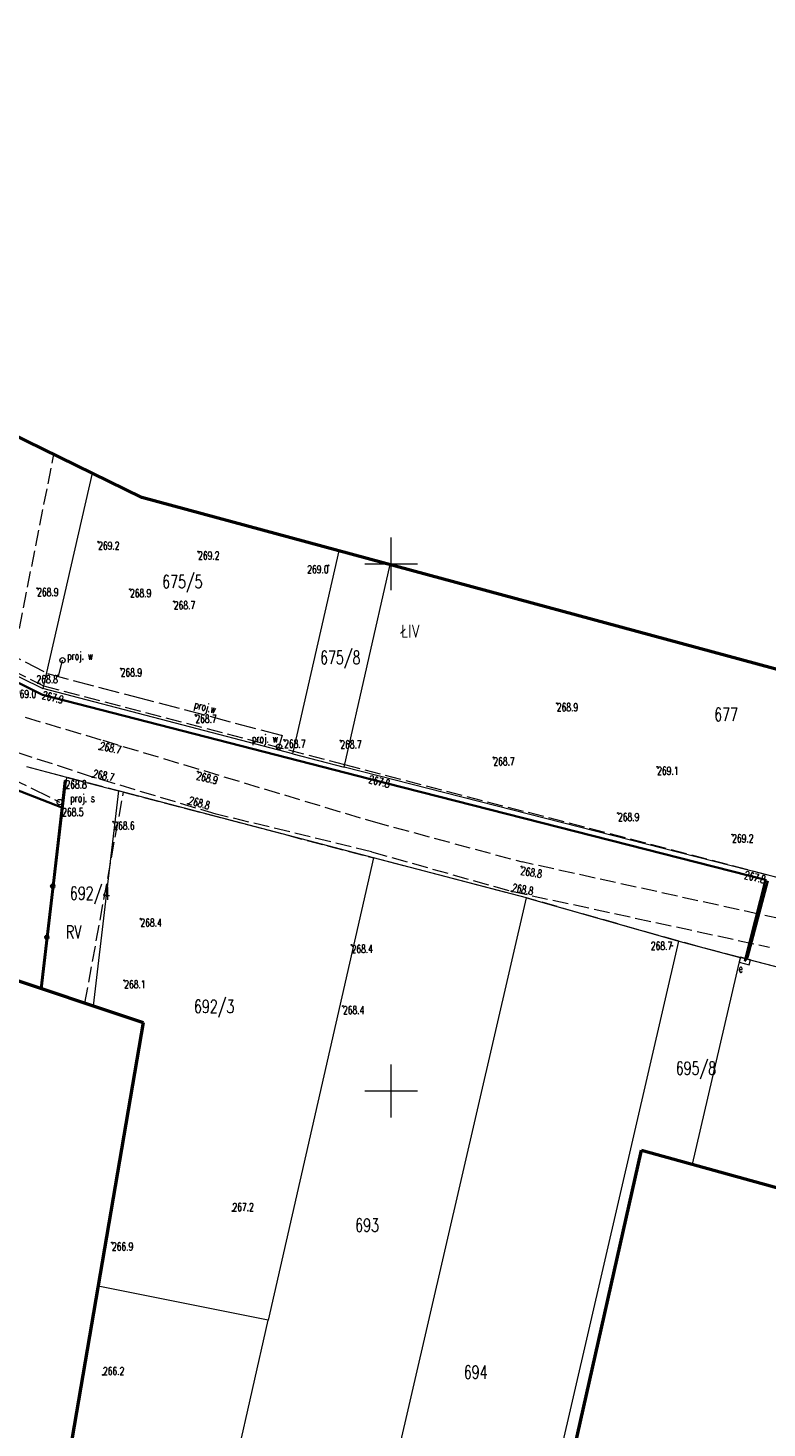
# Model space of a CAD drawing. Header units: metres. Extents: x 7457875 to 7459052, y 5635789 to 5636227.
# Tile 21 of 24: x 7458716 to 7458786, y 5635968 to 5636101. Entities that reach past the tile are written whole.
import ezdxf
from ezdxf.enums import TextEntityAlignment as Align

# ---------------------------------------------------------------- set-up
doc = ezdxf.new("R2010")
doc.units = ezdxf.units.M
doc.header["$MEASUREMENT"] = 0
for name, pattern in [('1', [0]), ('2', [1.5, 1, -0.5]), ('GDE', [0]), ('GUK', [2, 1.5, -0.5]), ('KTJZ01', [2, 1.5, -0.5]), ('SUOP03_03', [0]), ('SUOP03_13', [0]), ('SUPE_01', [0]), ('SUPE_P_01', [2.5, 2, -0.5]), ('SUPW_P_01', [2.5, 2, -0.5])]:
    doc.linetypes.add(name, pattern=pattern)
doc.layers.get('0').update_dxf_attribs({"color": 250, "linetype": 'CONTINUOUS', "lineweight": 100})
for name, color, linetype, lineweight in [('DZIALKI_L_0', 90, '1', 18), ('DZIALKI_T_0', 90, 'CONTINUOUS', 25), ('KRZYZE_L_0', 7, '1', 18), ('KTJZ_L_0', 7, 'KTJZ01', 18), ('KTOK_L_4', 7, 'CONTINUOUS', 35), ('RTPW_T_0', 7, 'CONTINUOUS', 15), ('SUOE_L_1', 1, 'SUOP03_13', 35), ('SUPE_L_3', 1, 'SUPE_01', 18), ('SUPM_E_T_0', 7, 'CONTINUOUS', 15), ('SUPM_T_0', 7, 'CONTINUOUS', 15), ('SUPP_E_T_7', 5, 'CONTINUOUS', 15), ('SUPP_L_2', 1, 'SUPE_P_01', 18), ('SUPP_L_7', 5, 'SUPW_P_01', 18), ('SUPS_E_T_7', 5, 'CONTINUOUS', 18), ('SUPS_T_7', 5, 'CONTINUOUS', 18), ('SUTE_T_0', 1, 'CONTINUOUS', 18), ('SUUE_E_T_2', 7, 'CONTINUOUS', 15), ('SUUE_T_3', 7, 'CONTINUOUS', 18), ('UZYTKI_L_0', 90, '2', 18), ('UZYTKI_T_0', 90, 'CONTINUOUS', 25), ('ZAKRES_L_0', 1, '1', 50)]:
    doc.layers.add(name, color=color, linetype=linetype, lineweight=lineweight)
doc.styles.get("Standard").update_dxf_attribs({"font": 'Simplex.SHX', "width": 0.75})

# ---------------------------------------------------------------- blocks, each defined once
blk = doc.blocks.new('RTPW01')
at = {"linetype": 'Continuous'}
blk.add_circle((0, 0), 0.045, dxfattribs=at)
blk = doc.blocks.new('WSP')
at = {"linetype": 'Continuous'}
blk.add_circle((0, 0), 0.045, dxfattribs=at)
blk = doc.blocks.new('SLU')
at = {"linetype": 'Continuous'}
blk.add_circle((0, 0), 0.25, dxfattribs=at)
blk = doc.blocks.new('SUPS01_03')
at = {"linetype": 'Continuous'}
blk.add_circle((0, 0), 0.0625, dxfattribs=at)
blk = doc.blocks.new('SUUS18_01')
at = {"linetype": 'Continuous'}
for p, q in [((0.5, 0.25), (-0.5, 0.25)), ((-0.5, 0.25), (-0.5, -0.25)), ((0.5, -0.25), (0.5, 0.25)), ((-0.5, -0.25), (0.5, -0.25))]:
    blk.add_line(p, q, dxfattribs=at)

msp = doc.modelspace()

# ---------------------------------------------------------------- linework, layer by layer
at = {"layer": 'DZIALKI_L_0', "linetype": 'GDE'}
for p, q in [((7458721.66, 5636058.62), (7458716.99, 5636038.17)), ((7458740.7, 5636031.98), (7458745.08, 5636051.24)), ((7458745.54, 5636030.72), (7458749.9, 5636049.94)), ((7458694.03, 5636049.51), (7458716.99, 5636038.17)), ((7458740.7, 5636031.98), (7458716.99, 5636038.17)), ((7458740.7, 5636031.98), (7458745.54, 5636030.72)), ((7458719.25, 5636029.75), (7458715.45, 5636030.75)), ((7458790.1, 5636019.36), (7458745.54, 5636030.72)), ((7458716.92, 5636009.69), (7458719.25, 5636029.75)), ((7458719.25, 5636029.75), (7458724.14, 5636028.47)), ((7458724.14, 5636028.47), (7458721.76, 5636008.07)), ((7458748.32, 5636022.13), (7458724.14, 5636028.47)), ((7458748.32, 5636022.13), (7458738.36, 5635978.25)), ((7458762.83, 5636018.32), (7458748.32, 5636022.13)), ((7458724.26, 5635851.24), (7458762.83, 5636018.32)), ((7458762.83, 5636018.32), (7458777.3, 5636014.2)), ((7458749.84, 5635895.54), (7458777.3, 5636014.2)), ((7458777.3, 5636014.2), (7458783.11, 5636012.67)), ((7458783.11, 5636012.67), (7458778.57, 5635993.05)), ((7458809.79, 5636005.65), (7458783.11, 5636012.67)), ((7458738.36, 5635978.25), (7458722.22, 5635981.49)), ((7458715.69, 5635878.42), (7458738.36, 5635978.25))]:
    msp.add_line(p, q, dxfattribs=at)
at = {"layer": 'KRZYZE_L_0', "linetype": '1'}
for p, q in [((7458750, 5636047.5), (7458750, 5636052.5)), ((7458747.5, 5636050), (7458752.5, 5636050)), ((7458750, 5635997.5), (7458750, 5636002.5)), ((7458747.5, 5636000), (7458752.5, 5636000))]:
    msp.add_line(p, q, dxfattribs=at)
at = {"layer": 'KTJZ_L_0', "linetype": 'KTJZ01'}
for p, q in [((7458715.3, 5636035.46), (7458722.66, 5636033.27)), ((7458722.66, 5636033.27), (7458748.31, 5636025.55)), ((7458721.68, 5636029.78), (7458714.21, 5636032.22)), ((7458733.4, 5636026.27), (7458721.68, 5636029.78)), ((7458748.16, 5636022.68), (7458733.4, 5636026.27)), ((7458748.31, 5636025.55), (7458762.43, 5636021.73)), ((7458748.16, 5636022.68), (7458761.43, 5636018.95)), ((7458786.92, 5636016.32), (7458762.43, 5636021.73)), ((7458761.43, 5636018.95), (7458785.89, 5636013.65))]:
    msp.add_line(p, q, dxfattribs=at)
at = {"layer": 'KTOK_L_4'}
for p, q in [((7458713.02, 5636029.15), (7458718.77, 5636026.88)), ((7458718.77, 5636026.88), (7458719.05, 5636029.46)), ((7458718.77, 5636026.88), (7458717.92, 5636019.43)), ((7458717.92, 5636019.43), (7458717.36, 5636014.58)), ((7458717.36, 5636014.58), (7458716.8, 5636009.73))]:
    msp.add_line(p, q, dxfattribs=at)
for centre in [(7458717.92, 5636019.43), (7458717.36, 5636014.58)]:
    msp.add_circle(centre, 0.17, dxfattribs=at)
at = {"layer": 'SUOE_L_1', "linetype": 'SUOP03_03'}
for p, q in [((7458670.7, 5636060.49), (7458716.95, 5636037.59)), ((7458716.95, 5636037.59), (7458747.91, 5636029.6)), ((7458747.91, 5636029.6), (7458785.5, 5636020.02)), ((7458785.5, 5636020.02), (7458783.55, 5636012.33)), ((7458785.74, 5636019.95), (7458783.79, 5636012.66)), ((7458783.79, 5636012.66), (7458783.55, 5636012.33))]:
    msp.add_line(p, q, dxfattribs=at)
at = {"layer": 'SUPE_L_3', "linetype": 'SUPE_01'}
for p, q in [((7458670.7, 5636060.49), (7458716.95, 5636037.59)), ((7458716.95, 5636037.59), (7458747.91, 5636029.6)), ((7458747.91, 5636029.6), (7458785.5, 5636020.02)), ((7458785.5, 5636020.02), (7458783.55, 5636012.33)), ((7458783.79, 5636012.66), (7458785.74, 5636019.95)), ((7458783.55, 5636012.33), (7458783.79, 5636012.66))]:
    msp.add_line(p, q, dxfattribs=at)
at = {"layer": 'SUPP_L_2', "linetype": 'SUPE_P_01'}
msp.add_line((7458684.41, 5636044.14), (7458718.57, 5636027.41), dxfattribs=at)
at = {"layer": 'SUPP_L_7', "linetype": 'SUPW_P_01'}
for p, q in [((7458713.07, 5636041.86), (7458717.43, 5636039.59)), ((7458718.45, 5636039.32), (7458718.84, 5636040.86)), ((7458717.43, 5636039.59), (7458725.55, 5636037.45)), ((7458725.55, 5636037.45), (7458739.66, 5636033.74)), ((7458739.66, 5636033.74), (7458739.37, 5636032.65))]:
    msp.add_line(p, q, dxfattribs=at)
at = {"layer": 'UZYTKI_L_0', "linetype": 'GUK'}
for p, q in [((7458713.98, 5636039.95), (7458718.02, 5636060.4)), ((7458713.98, 5636039.95), (7458717.04, 5636038.44)), ((7458717.04, 5636038.44), (7458745.58, 5636030.98)), ((7458724.62, 5636028.34), (7458715.45, 5636030.75)), ((7458745.58, 5636030.98), (7458790.1, 5636019.36)), ((7458720.97, 5636008.34), (7458724.62, 5636028.34)), ((7458724.62, 5636028.34), (7458748.32, 5636022.13)), ((7458762.83, 5636018.32), (7458748.32, 5636022.13)), ((7458777.3, 5636014.2), (7458762.83, 5636018.32)), ((7458783.11, 5636012.67), (7458777.3, 5636014.2)), ((7458790.98, 5636010.6), (7458783.11, 5636012.67))]:
    msp.add_line(p, q, dxfattribs=at)
at = {"layer": 'ZAKRES_L_0', "linetype": '1'}
for p, q in [((7458726.38, 5636056.31), (7458635.37, 5636100.84)), ((7459010.37, 5635979.36), (7458726.38, 5636056.31)), ((7458708.9, 5636012.36), (7458726.48, 5636006.5)), ((7458726.48, 5636006.5), (7458717.89, 5635956.11)), ((7458758.9, 5635928.38), (7458773.75, 5635994.39)), ((7458773.75, 5635994.39), (7459003.14, 5635930.72))]:
    msp.add_line(p, q, dxfattribs=at)

# ---------------------------------------------------------------- block references
at = {"layer": 'RTPW_T_0'}
for name, p in [('RTPW01', (7458722.22, 5636052.11)), ('RTPW01', (7458731.7, 5636051.17)), ('RTPW01', (7458744.08, 5636049.86)), ('RTPW01', (7458716.44, 5636047.7)), ('RTPW01', (7458725.24, 5636047.6)), ('RTPW01', (7458718.4, 5636039.43)), ('RTPW01', (7458724.36, 5636040.08)), ('RTPW01', (7458765.72, 5636036.78)), ('RTPW01', (7458731.44, 5636035.68)), ('RTPW01', (7458739.86, 5636033.31)), ('RTPW01', (7458745.19, 5636033.24)), ('RTPW01', (7458722.33, 5636032.4)), ('RTPW01', (7458759.7, 5636031.64)), ('WSP', (7458731.68, 5636030.3)), ('RTPW01', (7458775.24, 5636030.75)), ('RTPW01', (7458719.12, 5636029.45)), ('RTPW01', (7458721.68, 5636029.78)), ('RTPW01', (7458718.81, 5636026.83)), ('WSP', (7458730.74, 5636027.24)), ('RTPW01', (7458771.52, 5636026.36)), ('RTPW01', (7458723.66, 5636025.54)), ('WSP', (7458782.35, 5636024.33)), ('RTPW01', (7458762.38, 5636021.29)), ('RTPW01', (7458761.43, 5636018.95)), ('RTPW01', (7458726.23, 5636016.34)), ('RTPW01', (7458746.26, 5636013.85)), ('RTPW01', (7458776.66, 5636013.77)), ('RTPW01', (7458724.7, 5636010.49)), ('WSP', (7458745.44, 5636008.05)), ('RTPW01', (7458734.96, 5635988.61)), ('RTPW01', (7458723.53, 5635985.62)), ('RTPW01', (7458722.68, 5635973.06))]:
    msp.add_blockref(name, p, dxfattribs=at)
at = {"layer": 'RTPW_T_0', "rotation": 0.0624452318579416}
msp.add_blockref('RTPW01', (7458729.4, 5636046.45), dxfattribs=at)
at = {"layer": 'SUPM_T_0'}
msp.add_blockref('SLU', (7458718.57, 5636027.41), dxfattribs=at)
at = {"layer": 'SUPS_T_7'}
for p in [(7458718.84, 5636040.86), (7458739.38, 5636032.67)]:
    msp.add_blockref('SLU', p, dxfattribs=at)
at = {"layer": 'SUTE_T_0', "rotation": 359.999997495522}
for p in [(7458716.95, 5636037.59), (7458747.91, 5636029.6), (7458785.5, 5636020.02)]:
    msp.add_blockref('SUPS01_03', p, dxfattribs=at)
at = {"layer": 'SUUE_T_3', "rotation": 344.5670014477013}
msp.add_blockref('SUUS18_01', (7458783.55, 5636012.33), dxfattribs=at)

# ---------------------------------------------------------------- texts
at = {"layer": 'DZIALKI_T_0', "width": 0.7}
for s, p in [('675/5', (7458728.3, 5636048.94)), ('675/8', (7458743.27, 5636041.75)), ('677', (7458780.65, 5636036.34)), ('692/4', (7458719.54, 5636019.38)), ('692/3', (7458731.31, 5636008.65)), ('695/8', (7458777, 5636002.78)), ('693', (7458746.6, 5635987.89)), ('694', (7458756.9, 5635973.95))]:
    msp.add_text(s, height=1.25, dxfattribs=at).set_placement(p, align=Align.TOP_LEFT)
at = {"layer": 'RTPW_T_0', "width": 0.7}
for s, p in [('269.2', (7458722.22, 5636052.11)), ('269.2', (7458731.7, 5636051.17)), ('268.9', (7458716.44, 5636047.7)), ('268.9', (7458725.24, 5636047.6)), ('268.9', (7458724.36, 5636040.08)), ('268.7', (7458731.44, 5636035.68)), ('268.7', (7458739.86, 5636033.31)), ('268.7', (7458745.19, 5636033.24)), ('268.7', (7458759.7, 5636031.64)), ('268.8', (7458719.12, 5636029.45)), ('268.5', (7458718.81, 5636026.83)), ('268.6', (7458723.66, 5636025.54)), ('269.2', (7458782.35, 5636024.33)), ('268.4', (7458726.23, 5636016.34)), ('268.4', (7458746.26, 5636013.85)), ('268.1', (7458724.7, 5636010.49)), ('268.4', (7458745.44, 5636008.05)), ('266.9', (7458723.53, 5635985.62))]:
    msp.add_text(s, height=0.75, dxfattribs=at).set_placement(p, align=Align.TOP_LEFT)
for s, p in [('269.0', (7458744.08, 5636049.86)), ('268.8', (7458718.4, 5636039.43))]:
    msp.add_text(s, height=0.75, dxfattribs=at).set_placement(p, align=Align.TOP_RIGHT)
for s, rotation, p in [('268.7', 0.0624, (7458729.4, 5636046.45)), ('269.0', 0.0623, (7458714.32, 5636038.03)), ('268.9', 360, (7458765.72, 5636036.78)), ('268.9', 345.9157, (7458731.68, 5636030.3)), ('269.1', 360, (7458775.24, 5636030.75)), ('268.9', 360, (7458771.52, 5636026.36)), ('268.8', 350.0967, (7458762.38, 5636021.29))]:
    msp.add_text(s, height=0.75, rotation=rotation, dxfattribs=at).set_placement(p, align=Align.TOP_LEFT)
for s, rotation, p in [('268.7', 347.6053, (7458722.33, 5636032.4)), ('268.7', 347.7768, (7458721.68, 5636029.78)), ('268.8', 344.0814, (7458730.74, 5636027.24)), ('268.8', 349.2908, (7458761.43, 5636018.95))]:
    msp.add_text(s, height=0.75, rotation=rotation, dxfattribs=at).set_placement(p)
msp.add_text('268.7', height=0.75, rotation=360, dxfattribs=at).set_placement((7458776.66, 5636013.77), align=Align.MIDDLE_RIGHT)
for s, p in [('267.2', (7458734.96, 5635988.61)), ('266.2', (7458722.68, 5635973.06))]:
    msp.add_text(s, height=0.75, dxfattribs=at).set_placement(p)
at = {"layer": 'SUPM_E_T_0', "width": 0.7}
msp.add_text('proj. s', height=0.75, dxfattribs=at).set_placement((7458719.57, 5636027.41))
at = {"layer": 'SUPP_E_T_7', "width": 0.7}
msp.add_text('proj.w', height=0.75, rotation=344.6194, dxfattribs=at).set_placement((7458732.35, 5636036.32), align=Align.MIDDLE)
at = {"layer": 'SUPS_E_T_7', "width": 0.7}
for p in [(7458719.28, 5636040.91), (7458736.81, 5636033.06)]:
    msp.add_text('proj. w', height=0.75, dxfattribs=at).set_placement(p)
at = {"layer": 'SUTE_T_0', "width": 0.7}
for s, rotation, p in [('267.9', 345.529, (7458716.95, 5636037.59)), ('267.8', 345.702, (7458747.91, 5636029.6))]:
    msp.add_text(s, height=0.75, rotation=rotation, dxfattribs=at).set_placement(p, align=Align.MIDDLE_LEFT)
msp.add_text('267.8', height=0.75, rotation=345.702, dxfattribs=at).set_placement((7458785.5, 5636020.02), align=Align.MIDDLE_RIGHT)
at = {"layer": 'SUUE_E_T_2', "width": 0.7}
msp.add_text('e', height=0.75, dxfattribs=at).set_placement((7458782.96, 5636011.25))
at = {"layer": 'UZYTKI_T_0', "width": 0.7}
for s, p in [('ŁIV', (7458750.96, 5636042.99)), ('RV', (7458719.17, 5636014.45))]:
    msp.add_text(s, height=1.25, dxfattribs=at).set_placement(p)

doc.saveas('drawing.dxf')
